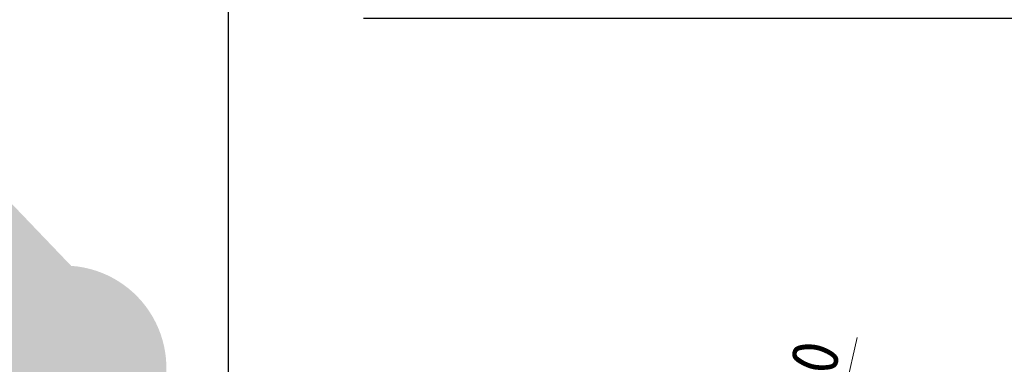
# Model space of a CAD drawing. Header units: metres. Extents: x 109063 to 109671, y 521086 to 521391.
# Tile 40 of 85: x 109214.84 to 109225.34, y 521252.36 to 521256.03. Entities that reach past the tile are written whole.
import ezdxf
from ezdxf import colors
from ezdxf.entities.mleader import LeaderData, LeaderLine
from ezdxf.math import Vec2, Vec3

# ---------------------------------------------------------------- set-up
doc = ezdxf.new("R2010")
doc.units = ezdxf.units.M
doc.header["$PDMODE"] = 2
for name, color, linetype, lineweight in [('N-WE-VH-KANTOPSLUITING_TROTTOIRBAND-V', 253, 'Continuous', 18), ('X-XX-AL-HOOGTELABEL-T25', 7, 'Continuous', 25), ('X-XX-AL-M', 7, 'Continuous', 18)]:
    doc.layers.add(name, color=color, linetype=linetype, lineweight=lineweight)
doc.layers.add('X-XX-AL-HULPLIJN-G', color=2, linetype='Continuous', lineweight=30, plot=False)
doc.styles.add('NLCS-ISO-M200-T25', font='NLCS-ISO.ttf', dxfattribs={"height": 0.5})
doc.dimstyles.new('NLCS-M200-T25-PIJL_L2_H2', dxfattribs={"dimscale": 0.2, "dimtxt": 2.5, "dimasz": 2.5, "dimexe": 2, "dimexo": 2, "dimgap": 0.7, "dimtad": 1, "dimzin": 0, "dimdsep": 46, "dimtxsty": 'NLCS-ISO-M200-T25', "dimcen": 0, "dimdle": 2, "dimclrd": 256, "dimclre": 256, "dimclrt": 256, "dimazin": 0, "dimtfac": 1, "dimtdec": 3, "dimtofl": 0, "dimtmove": 0, "dimatfit": 3, "dimfxl": 2, "dimfxlon": 1, "dimtfillclr": 256, "dimtolj": 1, "dimtzin": 0, "dimlwd": -1, "dimlwe": -1, "dimarcsym": 0})

# ---------------------------------------------------------------- blocks, each defined once
blk = doc.blocks.new('*D251')
at = {"layer": 'Defpoints', "color": 0, "transparency": 16777216}
for p in [(109223.7450543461, 521252.5215568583), (109223.0870225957, 521249.5946140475)]:
    blk.add_point(p, dxfattribs=at)
at = {"layer": 'X-XX-AL-M', "transparency": 16777216}
blk.add_line((109223.7735690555, 521252.6483910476), (109223.1966945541, 521250.0824378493), dxfattribs=at)
blk.add_solid([(109223.1153905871, 521250.100716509), (109223.277998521, 521250.0641591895), (109223.0870225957, 521249.5946140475)], dxfattribs=at)
at = {"layer": 'X-XX-AL-M', "transparency": 16777216, "insert": (109223.1594652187, 521251.6948704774), "char_height": 0.5, "attachment_point": 5, "rotation": 77.32949899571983, "style": 'NLCS-ISO-M200-T25'}
blk.add_mtext('\\A1;R=3.00', dxfattribs=at)

msp = doc.modelspace()

# ---------------------------------------------------------------- hatches: boundary and pattern name
at = {"layer": 'N-WE-VH-KANTOPSLUITING_TROTTOIRBAND-V', "true_color": 0xffffff}
h = msp.add_hatch(color=7, dxfattribs=at)
h.dxf.hatch_style = 1
edge = h.paths.add_edge_path()
edge.add_line((109212.8367963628, 521255.3406484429), (109214.1098662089, 521254.7462372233))
edge.add_line((109214.1098662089, 521254.7462372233), (109215.3896566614, 521253.4106091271))
edge.add_arc((109215.3133303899, 521252.3211026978), 1.092176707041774, -26.301928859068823, 85.99264414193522, ccw=False)
edge.add_line((109216.2924356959, 521251.8371577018), (109214.7549977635, 521251.5591718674))
edge.add_line((109214.7549977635, 521251.5591718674), (109212.6496531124, 521252.9298126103))
edge.add_line((109212.6496531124, 521252.9298126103), (109212.257891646, 521253.9627037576))
edge.add_line((109212.257891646, 521253.9627037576), (109212.8367963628, 521255.3406484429))

# ---------------------------------------------------------------- linework, layer by layer
at = {"layer": 'X-XX-AL-HULPLIJN-G', "flags": 128}
msp.add_lwpolyline([(109217.0680122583, 521390.7203238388), (109412.5380064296, 521390.7203238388), (109412.5380064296, 521229.9920114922), (109217.0680122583, 521229.9920114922)], close=True, dxfattribs=at)

# ---------------------------------------------------------------- dimensions: what is measured, and where the dimension line sits
at = {"layer": 'X-XX-AL-M'}
dim = msp.add_radius_dim(center=(109223.7450543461, 521252.5215568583), mpoint=(109223.0870225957, 521249.5946140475), dimstyle='NLCS-M200-T25-PIJL_L2_H2', override={"dimpost": 'R=<>'}, dxfattribs=at)
dim.commit()
dim.dimension.update_dxf_attribs({"geometry": '*D251', "text_midpoint": (109223.5399677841, 521251.6093263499), "dimtype": 164})

# ---------------------------------------------------------------- leaders
at = {"layer": 'X-XX-AL-HOOGTELABEL-T25'}
ml = msp.add_multileader_mtext('Standard', dxfattribs=at)
ml.set_content('AANBRENGEN RWA INLAAT \\P%%C125mm', color=256, style='NLCS-ISO-M200-T25')
ml.set_leader_properties(color=256, linetype='ByLayer', lineweight=-1)
ml.build(insert=Vec2(0, 0))
ml.multileader.update_dxf_attribs({"text_left_attachment_type": 5, "text_right_attachment_type": 5, "dogleg_length": 0.5, "arrow_head_size": 0.5})
ctx = ml.context
ctx.base_point, ctx.char_height, ctx.arrow_head_size, ctx.landing_gap_size, ctx.plane_origin = Vec3(109218.9844510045, 521256.0443413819), 0.5, 0.5, 0.18, Vec3(109228.3078415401, 521250.1218036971)
ctx.left_attachment, ctx.right_attachment = 5, 5
notes = []
notes.append((ctx, [(0, (1, 1, 0), (109227.9444510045, 521256.0443413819), (-1, 0), 0.5, [(0, [(109228.3078415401, 521250.1218036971)], 0, [])])]))
ctx.mtext.insert, ctx.mtext.flow_direction = Vec3(109219.1644510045, 521257.4776747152), 5
for ctx, leaders in notes:
    for number, flags, end, landing, length, lines in leaders:
        leader = LeaderData()
        leader.index, (leader.has_last_leader_line, leader.has_dogleg_vector, leader.attachment_direction) = number, flags
        leader.last_leader_point, leader.dogleg_vector, leader.dogleg_length = Vec3(end), Vec3(landing), length
        for number, points, colour, breaks in lines:
            line = LeaderLine()
            line.index, line.vertices, line.color, line.breaks = number, Vec3.list(points), colors.encode_raw_color(colour), breaks
            leader.lines.append(line)
        ctx.leaders.append(leader)

doc.saveas('drawing.dxf')
